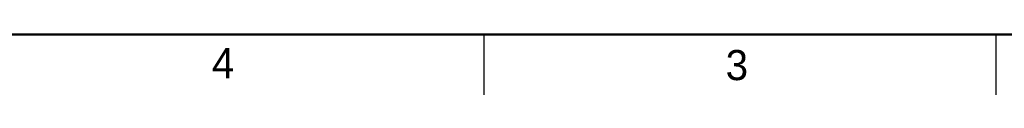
# Model space of a CAD drawing. Header units: inches. Extents: x 0 to 34, y 0 to 22.
# Tile 5 of 15: x 17.4 to 25.6, y 0 to 0.5. Entities that reach past the tile are written whole.
import ezdxf

# ---------------------------------------------------------------- set-up
doc = ezdxf.new("R2010")
doc.units = ezdxf.units.IN
doc.header["$LTSCALE"] = 1.87
doc.header["$MEASUREMENT"] = 0
doc.layers.get('0').update_dxf_attribs({"linetype": 'CONTINUOUS'})
doc.styles.get("Standard").update_dxf_attribs({"font": 'txt', "width": 0.8})

msp = doc.modelspace()

# ---------------------------------------------------------------- linework, layer by layer
at = {"color": 2, "linetype": 'CONTINUOUS'}
for p, q in [((21.25, 0), (21.25, 0.5)), ((25.5, 0.5), (25.5, 0))]:
    msp.add_line(p, q, dxfattribs=at)
at = {"color": 7, "linetype": 'CONTINUOUS', "const_width": 0.02}
msp.add_lwpolyline([(0.5, 0.5), (33.5, 0.5)], dxfattribs=at)

# ---------------------------------------------------------------- texts
at = {"color": 2, "linetype": 'CONTINUOUS'}
for s, p in [('4', (18.9884, 0.1369)), ('3', (23.2555, 0.121))]:
    msp.add_text(s, height=0.25, dxfattribs=at).set_placement(p)

doc.saveas('drawing.dxf')
